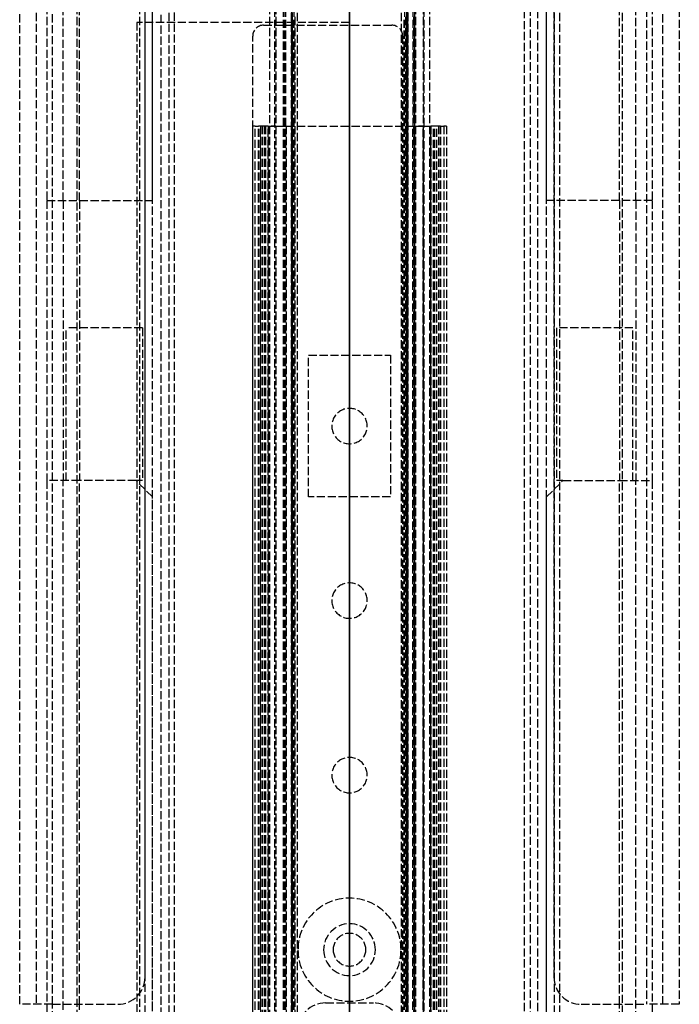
# Model space of a CAD drawing. Header units: millimetres. Extents: x -66 to 64, y 0 to 491.
# Tile 6 of 7: x -61 to 60, y 139 to 320. Entities that reach past the tile are written whole.
import ezdxf

# ---------------------------------------------------------------- set-up
doc = ezdxf.new("R2010")
doc.units = ezdxf.units.MM
doc.header["$LTSCALE"] = 10
doc.linetypes.add('ALLCAD_Strich', pattern=[0.2, 0.15, -0.05])
doc.layers.add('BESCH_KONT_sich_schn_grun_2d', color=10, linetype='Continuous')
doc.layers.add('BESCH_KONT_sich_schn_seit_2d', color=160, linetype='Continuous')

msp = doc.modelspace()

# ---------------------------------------------------------------- linework, layer by layer
at = {"layer": 'BESCH_KONT_sich_schn_grun_2d', "linetype": 'ALLCAD_Strich'}
for p, q in [((-60.5, 139), (-60.5, 490.75)), ((-57.5, 490.75), (-57.5, 139)), ((-54.5, 139), (-54.5, 490.75)), ((-37.56, 490.75), (-37.56, 3.75)), ((-36.12, 3.75), (-36.12, 490.75)), ((-34.57, 60.92), (-34.57, 490.75)), ((-33.13, 490.75), (-33.13, 59.97)), ((-32.13, 59.3), (-32.13, 490.75)), ((-10.68, 490.75), (-10.68, 3.75)), ((10.68, 490.75), (10.68, 3.75)), ((36.12, 3.75), (36.12, 490.75)), ((37.56, 490.75), (37.56, 3.75)), ((38.55, 490.75), (38.55, 4.6)), ((50, 490.75), (50, 4.25)), ((-10.53, 4.18), (-10.53, 482.75)), ((-10.51, 4.19), (-10.51, 482.75)), ((-10.51, 482.75), (-10.51, 4.18)), ((10.51, 4.19), (10.51, 482.75)), ((10.51, 482.75), (10.51, 4.18)), ((10.53, 4.18), (10.53, 482.75)), ((-55.5, 458), (-55.5, 286.33)), ((-50, 458), (-50, 4.25)), ((-38.55, 458), (-38.55, 4.6)), ((-36.15, 286.33), (-36.15, 458)), ((52.5, 286.33), (52.5, 458)), ((55.5, 458), (55.5, 286.33)), ((-52.5, 286.33), (-52.5, 454.24)), ((-49.5, 286.33), (-49.5, 454.24)), ((-37.5, 144), (-37.5, 454.24)), ((32.13, 3.75), (32.13, 393.7)), ((33.13, 393.7), (33.13, 3.75)), ((34.57, 3.75), (34.57, 393.7)), ((36.15, 286.33), (36.15, 393.7)), ((37.5, 393.3), (37.5, 143.99)), ((49.5, 286.33), (49.5, 393.5)), ((54.5, 393.5), (54.5, 138.99)), ((57.5, 138.99), (57.5, 393.5)), ((60.5, 393.5), (60.5, 138.99)), ((-12, 2), (-12, 370)), ((-10.5, 2), (-10.5, 370)), ((-9.51, 9.25), (-9.51, 370)), ((9.51, 9.25), (9.51, 370)), ((10.5, 2), (10.5, 370)), ((12, 2), (12, 370)), ((-12.1, 2), (-12.1, 336)), ((-11.65, 2), (-11.65, 336)), ((-10.64, 336), (-10.64, 2)), ((-10.15, 2), (-10.15, 336)), ((10.15, 2), (10.15, 336)), ((10.64, 336), (10.64, 2)), ((11.65, 2), (11.65, 336)), ((12.1, 336), (12.1, 2)), ((-14.68, 328), (-14.68, 300)), ((-13.68, 300), (-13.68, 328)), ((-13.5, 328), (-13.5, 300)), ((13.5, 328), (13.5, 300)), ((13.68, 300), (13.68, 328)), ((14.68, 328), (14.68, 300)), ((-11.92, 2), (-11.93, 320)), ((-11.76, 2), (-11.76, 320)), ((-11.74, 2), (-11.74, 320)), ((-10.48, 2), (-10.48, 320)), ((-10.32, 2), (-10.32, 320)), ((-10.28, 2), (-10.28, 320)), ((-10, 320), (-10, 2)), ((10, 2), (10, 320)), ((10.28, 320), (10.28, 2)), ((10.32, 320), (10.32, 2)), ((10.48, 320), (10.48, 2)), ((11.74, 320), (11.74, 2)), ((11.76, 320), (11.76, 2)), ((11.93, 320), (11.92, 2)), ((0, 319), (-39, 319)), ((-39, 319), (-39, 84)), ((-15.75, 318.5), (7.75, 318.5)), ((0, 319), (0, 84)), ((-17.75, 105.5), (-17.75, 316.5)), ((9.75, 316.5), (9.75, 105.5)), ((-17.8, 300), (-17.8, 0)), ((-17.33, 300), (-17.8, 300)), ((-17.33, 0), (-17.33, 300)), ((-17.33, 300), (-16.72, 300)), ((-16.72, 0), (-16.72, 300)), ((-15.43, 300), (-16.72, 300)), ((-16.64, 0), (-16.64, 300)), ((-16.32, 0), (-16.32, 300)), ((-16.3, 300), (-16.3, 0)), ((-16.03, 300), (-16.03, 0)), ((-15.63, 300), (-15.63, 0)), ((-15.43, 300), (-15.43, 0)), ((-14.92, 300), (-15.43, 300)), ((-14.92, 300), (-14.92, 300)), ((-14.92, 300), (-14.92, 0)), ((-14.92, 300), (-13.5, 300)), ((-14.9, 0), (-14.9, 300)), ((-14.68, 300), (-14.68, 3.75)), ((-13.5, 300), (-14.35, 300)), ((-13.68, 3.75), (-13.68, 300)), ((-13.5, 300), (-13.5, 4.19)), ((-13.5, 300), (-13.5, 0)), ((-13.5, 300), (-12.1, 300)), ((-12.1, 300), (-11.63, 300)), ((-11.63, 300), (-11.63, 2)), ((-11.63, 300), (11.63, 300)), ((11.63, 2), (11.63, 300)), ((11.63, 300), (12.1, 300)), ((12.1, 300), (13.5, 300)), ((13.5, 300), (12.66, 300)), ((13.5, 300), (13.5, 4.19)), ((13.5, 0), (13.5, 300)), ((13.5, 300), (14.92, 300)), ((13.68, 3.75), (13.68, 300)), ((14.68, 300), (14.68, 3.75)), ((14.9, 300), (14.9, 0)), ((14.92, 300), (14.92, 300)), ((14.92, 0), (14.92, 300)), ((15.43, 300), (14.92, 300)), ((15.43, 0), (15.43, 300)), ((16.72, 300), (15.43, 300)), ((15.63, 0), (15.63, 300)), ((16.03, 0), (16.03, 300)), ((16.3, 300), (16.3, 0)), ((16.32, 300), (16.32, 0)), ((16.64, 300), (16.64, 0)), ((16.72, 300), (16.72, 0)), ((16.72, 300), (17.33, 300)), ((17.33, 300), (17.33, 0)), ((17.8, 300), (17.33, 300)), ((17.8, 300), (17.8, 0)), ((-55.5, 286.33), (-49.5, 286.33)), ((-55.5, 286.33), (-55.5, 235)), ((-52.5, 286.33), (-52.5, 235)), ((-49.5, 286.33), (-37.5, 286.33)), ((-49.5, 286.33), (-49.5, 235)), ((-37.5, 286.33), (-36.15, 286.33)), ((37.5, 286.33), (36.15, 286.33)), ((49.5, 286.33), (37.5, 286.33)), ((55.5, 286.33), (49.5, 286.33)), ((49.5, 286.33), (49.5, 235)), ((52.5, 286.33), (52.5, 235)), ((55.5, 286.33), (55.5, 235)), ((-38, 263), (-52, 263)), ((-52, 235), (-52, 263)), ((-38, 263), (-38, 235)), ((52, 263), (38, 263)), ((38, 263), (38, 235)), ((52, 235), (52, 263)), ((-7.5, 258), (7.5, 258)), ((-7.5, 232), (-7.5, 258)), ((7.5, 258), (7.5, 232)), ((-49.5, 235), (-55.5, 235)), ((-55.5, 235), (-55.5, 139)), ((-52.5, 66), (-52.5, 235)), ((-39.15, 235), (-49.5, 235)), ((-49.5, 139), (-49.5, 235)), ((-38, 235), (-39.15, 235)), ((-37.5, 233.35), (-39.15, 235)), ((37.5, 233.35), (39.15, 235)), ((39.15, 235), (38, 235)), ((39.15, 235), (49.5, 235)), ((49.5, 235), (55.5, 235)), ((49.5, 138.99), (49.5, 235)), ((52.5, 4.25), (52.5, 235)), ((55.5, 235), (55.5, 138.99)), ((-36.15, 232), (-37.5, 233.35)), ((36.15, 232), (37.5, 233.35)), ((-36.15, 61.98), (-36.15, 232)), ((7.5, 232), (-7.5, 232)), ((36.15, 7), (36.15, 232)), ((-60.5, 138.99), (-60.5, 139)), ((-54.5, 139), (-60.5, 139)), ((-57.5, 139), (-57.5, 138.99)), ((-55.5, 139), (-55.5, 66)), ((-54.5, 4.25), (-54.5, 139)), ((-54.5, 139), (-42.5, 139)), ((-49.5, 66), (-49.5, 139)), ((-4.4, 139.25), (4.4, 139.25)), ((42.5, 138.99), (54.5, 138.99)), ((49.5, 4.25), (49.5, 138.99)), ((60.5, 138.99), (54.5, 138.99)), ((55.5, 138.99), (55.5, 4.25))]:
    msp.add_line(p, q, dxfattribs=at)
for centre, radius, start, end in [((-15.75, 316.5), 2, 90, 180), ((7.75, 316.5), 2, 0, 90), ((0, 245), 3.25, 359.9979, 180.0021), ((0, 245), 3.25, 179.9979, 0.0021), ((0, 213), 3.25, 359.9979, 180.0021), ((0, 213), 3.25, 179.9979, 0.0021), ((0, 181), 3.25, 359.9979, 180.0021), ((0, 181), 3.25, 179.9979, 0.0021), ((0, 149), 9.45, 0.001, 179.999), ((0, 149), 4.75, 0.0025, 179.9975), ((0, 149), 3, 359.9997, 180.0003), ((0, 149), 9.45, 180.001, 359.999), ((0, 149), 4.75, 180.0025, 359.9975), ((0, 149), 3, 179.9997, 0.0003), ((-42.5, 144), 5, 270, 360), ((42.5, 143.99), 5, 180, 270), ((-4.4, 134.25), 5, 90, 180), ((4.4, 134.25), 5, 0, 90)]:
    msp.add_arc(centre, radius, start, end, dxfattribs=at)
at = {"layer": 'BESCH_KONT_sich_schn_seit_2d', "linetype": 'ALLCAD_Strich'}
for p, q in [((0, 3.75, 15.98), (0, 490.75, 15.98)), ((0, 490.75, 15.93), (0, 3.75, 15.93)), ((0, 490.75, 12), (0, 4.25, 12)), ((0, 3.75, 15), (0, 490.75, 15)), ((0, 490.75, 15.91), (0, 3.75, 15.91)), ((0, 3.75, 32.35), (0, 490.75, 32.35)), ((0, 4.25, 15.65), (0, 490.75, 15.65)), ((0, 490.75, 32.09), (0, 4.25, 32.09)), ((0, 490.75, 36), (0, 4.25, 36)), ((0, 490.75, 33), (0, 4.25, 33)), ((0, 490.75, 9.04), (0, 30.84, 9.04)), ((0, 490.75, 6), (0, 26.2, 6)), ((0, 4.25, 12), (0, 490.75, 12)), ((0, 30.8, 9), (0, 490.75, 9)), ((0, 4.25, 5), (0, 490.75, 5)), ((0, 490.75, 68), (0, 139, 68)), ((0, 490.75, 2), (0, 4.25, 2)), ((0, 490.75, 8), (0, 4.25, 8)), ((0, 139, 71), (0, 490.75, 71)), ((0, 139, 65), (0, 490.75, 65)), ((0, 482.75, 27), (0, 9.25, 27)), ((0, 4.19, 26.02), (0, 482.75, 26.02)), ((0, 9.25, 30), (0, 482.75, 30)), ((0, 482.75, 26.07), (0, 4.19, 26.07)), ((0, 3.75, 24.76), (0, 482.75, 24.76)), ((0, 4.18, 26), (0, 482.75, 26)), ((0, 458, 54.05), (0, 286.33, 54.05)), ((0, 458, 57.05), (0, 286.33, 57.05)), ((0, 286.33, 60.05), (0, 458, 60.05)), ((0, 2, 900), (0, 328, 900)), ((0, 300, 893.9), (0, 328, 893.9)), ((0, 328, 893.54), (0, 300, 893.54)), ((0, 320, 897.49), (0, 2, 897.45)), ((0, 2, 898.5), (0, 320, 898.5)), ((0, 2, 897.86), (0, 320, 897.86)), ((0, 2, 897.31), (0, 320, 897.31)), ((0, 2, 894.98), (0, 320, 894.98)), ((0, 300, 895.35), (0, 320, 895.35)), ((0, 300, 896.9), (0, 320, 896.9)), ((0, 300, 897.49), (0, 320, 897.49)), ((0, 319, 2), (0, 319, 5)), ((0, 318.5, 9), (0, 318.5, 6)), ((0, 316.5, 9), (0, 316.5, 6)), ((0, 300, 888.3), (0, 0, 888.3)), ((0, 300, 889.58), (0, 0, 889.58)), ((0, 300, 893.27), (0, 0, 893.27)), ((0, 300, 894.31), (0, 0, 894.31)), ((0, 300, 896.8), (0, 0, 896.8)), ((0, 300, 897.85), (0, 0, 897.85)), ((0, 300, 893.19), (0, 300, 893.19)), ((0, 300, 897.55), (0, 300, 897.55)), ((0, 2, 893.9), (0, 300, 893.9)), ((0, 300, 893.54), (0, 2, 893.54)), ((0, 2, 895.35), (0, 300, 895.35)), ((0, 2, 896.9), (0, 300, 896.9)), ((0, 2, 897.45), (0, 300, 897.49)), ((0, 0, 886.8), (0, 300, 886.8)), ((0, 0, 889.05), (0, 300, 889.05)), ((0, 0, 892.73), (0, 300, 892.73)), ((0, 0, 893.19), (0, 300, 893.19)), ((0, 0, 897.55), (0, 300, 897.55)), ((0, 0, 898.6), (0, 300, 898.6)), ((0, 300, 897.55), (0, 300, 898.6)), ((0, 300, 897.55), (0, 300, 893.19)), ((0, 300, 892.73), (0, 300, 893.19)), ((0, 300, 889.05), (0, 300, 892.73)), ((0, 300, 889.05), (0, 300, 886.8)), ((0, 286.33, 54.05), (0, 286.33, 60.05)), ((0, 286.33, 54.05), (0, 235, 54.05)), ((0, 258, 888.3), (0, 258, 886.8)), ((0, 248.25, 898.5), (0, 248.25, 900)), ((0, 245, 900), (0, 245, 898.5)), ((0, 241.75, 898.5), (0, 241.75, 900)), ((0, 4.25, 60.05), (0, 235, 60.05)), ((0, 235, 60.05), (0, 235, 54.05)), ((0, 235, 57.05), (0, 4.25, 57.05)), ((0, 235, 54.05), (0, 4.25, 54.05)), ((0, 232, 888.3), (0, 232, 886.8)), ((0, 232, 60.05), (0, 232, 57.05)), ((0, 216.25, 898.5), (0, 216.25, 900)), ((0, 213, 900), (0, 213, 898.5)), ((0, 209.75, 898.5), (0, 209.75, 900)), ((0, 184.25, 898.5), (0, 184.25, 900)), ((0, 181, 900), (0, 181, 898.5)), ((0, 177.75, 898.5), (0, 177.75, 900)), ((0, 158.45, 866.8), (0, 158.45, 872.8)), ((0, 158.45, 866.8), (0, 149, 866.8)), ((0, 158.45, 872.8), (0, 149, 872.8)), ((0, 153.75, 872.8), (0, 153.75, 886.8)), ((0, 152, 888.3), (0, 152, 886.8)), ((0, 149, 886.8), (0, 149, 888.3)), ((0, 149, 886.8), (0, 149, 872.8)), ((0, 149, 866.8), (0, 139.55, 866.8)), ((0, 149, 872.8), (0, 149, 866.8)), ((0, 149, 872.8), (0, 139.55, 872.8)), ((0, 146, 888.3), (0, 146, 886.8)), ((0, 144.25, 872.8), (0, 144.25, 886.8)), ((0, 144, 68), (0, 144, 71)), ((0, 143.99, 71), (0, 143.99, 68)), ((0, 139.55, 866.8), (0, 139.55, 872.8)), ((0, 139.25, 56.5), (0, 139.25, 30)), ((0, 139.25, 56.5), (0, 134.25, 56.5)), ((0, 138.99, 65), (0, 139, 65)), ((0, 139, 71), (0, 138.99, 71)), ((0, 138.99, 68), (0, 139, 68)), ((0, 138.99, 64.99), (0, 139, 64.99)), ((0, 139, 64.99), (0, 139, 65)), ((0, 139, 71), (0, 139, 65))]:
    msp.add_line(p, q, dxfattribs=at)
at = {"layer": 'BESCH_KONT_sich_schn_seit_2d', "linetype": 'ALLCAD_Strich', "extrusion": (1, 0, 0)}
msp.add_circle((249, 49.9), 14, dxfattribs=at)

doc.saveas('drawing.dxf')
